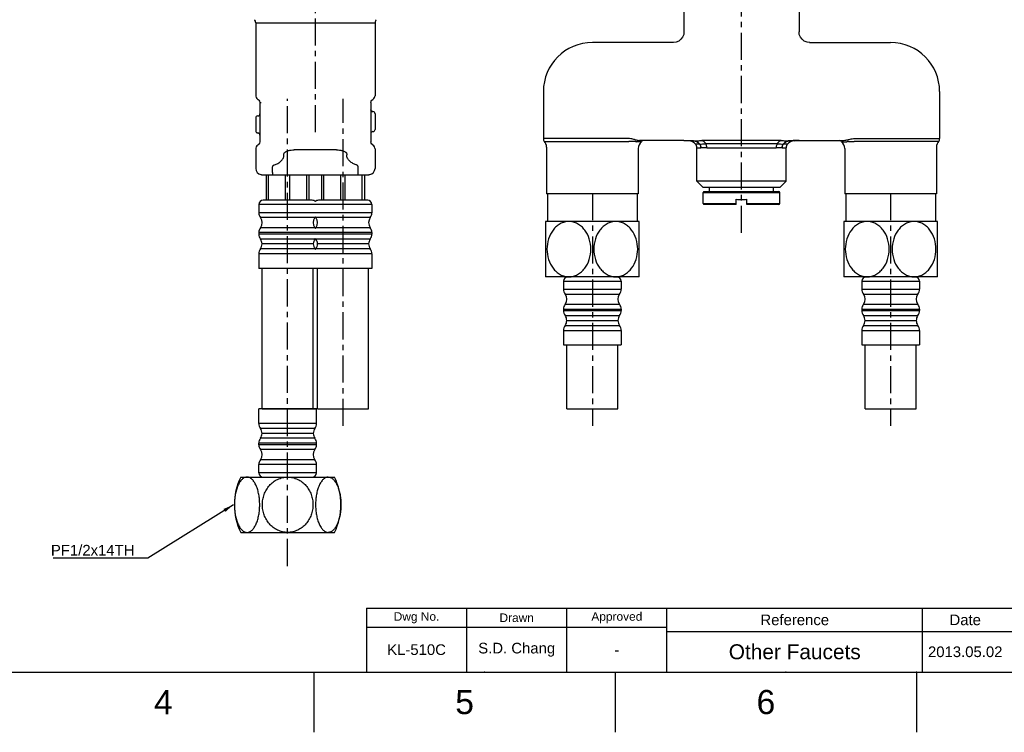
# Model space of a CAD drawing. Header units: millimetres. Extents: x 601 to 1195, y -13 to 407.
# Tile 9 of 18: x 829 to 1060, y -13 to 154. Entities that reach past the tile are written whole.
import ezdxf

# ---------------------------------------------------------------- set-up
doc = ezdxf.new("R2010")
doc.units = ezdxf.units.MM
doc.header["$LTSCALE"] = 0.1
doc.linetypes.add('CENTERX2', pattern=[101.6, 63.5, -12.7, 12.7, -12.7])
for name, color, linetype in [('CENTER', 1, 'CENTERX2'), ('DIM', 3, 'Continuous'), ('FORM', 7, 'Continuous'), ('TEXT', 2, 'Continuous')]:
    doc.layers.add(name, color=color, linetype=linetype)
doc.styles.get("Standard").update_dxf_attribs({"font": 'arial_0.ttf'})
doc.dimstyles.new('ISO-25', dxfattribs={"dimtxt": 2.5, "dimasz": 2.5, "dimexe": 1.25, "dimexo": 0.625, "dimtad": 1, "dimtxsty": 'Standard', "dimcen": 2.5, "dimadec": 0, "dimazin": 0, "dimtfac": 1, "dimtmove": 0, "dimatfit": 3, "dimfxl": 1, "dimarcsym": 0})

msp = doc.modelspace()

# ---------------------------------------------------------------- linework, layer by layer
for p, q in [((984.869, 159.96), (984.869, 151.157)), ((1011.869, 159.96), (1011.869, 151.157)), ((884.369, 153.329), (884.369, 136.176)), ((884.369, 153.329), (912.369, 153.329)), ((912.369, 153.329), (912.369, 136.175)), ((982.401, 148.66), (963.369, 148.66)), ((983, 148.741), (982.37, 148.66)), ((1014.338, 148.66), (1033.369, 148.66)), ((951.869, 137.16), (951.869, 126.128)), ((1044.869, 137.16), (1044.869, 126.128)), ((884.869, 135.326), (884.92, 135.294)), ((885.282, 134.868), (885.36, 134.596)), ((885.369, 134.611), (885.369, 125.309)), ((885.369, 134.611), (885.662, 134.611)), ((911.369, 134.611), (911.369, 125.309)), ((912.356, 136.033), (912.369, 136.193)), ((911.403, 132.779), (911.377, 132.871)), ((911.386, 132.83), (911.381, 132.857)), ((911.385, 132.834), (911.382, 132.853)), ((911.413, 132.755), (911.385, 132.834)), ((911.496, 132.627), (911.403, 132.779)), ((911.412, 132.758), (911.41, 132.761)), ((911.635, 132.518), (911.496, 132.627)), ((911.805, 132.464), (911.635, 132.518)), ((911.869, 132.46), (911.805, 132.464)), ((911.869, 132.46), (911.838, 132.459)), ((912.369, 131.96), (912.369, 128.259)), ((884.369, 130.946), (884.369, 127.96)), ((884.869, 127.46), (884.893, 127.459)), ((884.869, 127.46), (884.869, 127.46)), ((884.869, 127.46), (884.871, 127.46)), ((884.871, 127.46), (884.889, 127.46)), ((885.061, 127.422), (885.098, 127.405)), ((911.456, 125.052), (911.378, 125.324)), ((972.118, 126.128), (951.869, 126.128)), ((952.119, 125.467), (971.928, 125.467)), ((974.873, 125.377), (973.604, 125.377)), ((974.397, 125.66), (974.397, 125.66)), ((974.408, 125.66), (974.397, 125.66)), ((974.411, 125.66), (974.398, 125.663)), ((984.87, 125.66), (974.406, 125.66)), ((974.873, 125.377), (974.996, 125.493)), ((974.873, 125.377), (974.996, 125.493)), ((986.039, 125.619), (984.869, 125.66)), ((987.121, 125.619), (986.039, 125.619)), ((988.517, 124.82), (987.569, 124.82)), ((1007.65, 125.635), (989.087, 125.635)), ((1006.729, 124.878), (990.008, 124.878)), ((1009.169, 124.82), (1008.221, 124.82)), ((1010.699, 125.619), (1009.616, 125.619)), ((1010.699, 125.619), (1011.869, 125.66)), ((1011.867, 125.66), (1022.332, 125.66)), ((1021.864, 125.377), (1021.742, 125.493)), ((1021.864, 125.377), (1023.134, 125.377)), ((1022.326, 125.66), (1022.34, 125.663)), ((1022.33, 125.66), (1022.341, 125.66)), ((1022.341, 125.66), (1022.341, 125.66)), ((1024.619, 126.128), (1044.869, 126.128)), ((1044.619, 125.467), (1024.81, 125.467)), ((884.38, 123.878), (884.369, 123.727)), ((884.369, 123.744), (884.369, 119.134)), ((884.92, 124.626), (884.869, 124.594)), ((890.999, 122.288), (890.999, 122.486)), ((903.353, 123.485), (893.385, 123.485)), ((905.739, 122.486), (905.739, 122.288)), ((911.869, 124.594), (911.818, 124.626)), ((912.369, 123.727), (912.356, 123.887)), ((912.369, 123.744), (912.369, 119.134)), ((952.619, 124.144), (952.619, 113.16)), ((974.119, 123.813), (974.119, 113.16)), ((987.869, 116.16), (987.869, 123.92)), ((987.869, 123.92), (988.83, 123.92)), ((990.24, 123.978), (1006.497, 123.978)), ((1007.907, 123.92), (1008.869, 123.92)), ((1008.869, 116.16), (1008.869, 123.92)), ((1022.619, 123.813), (1022.619, 113.16)), ((1044.119, 124.144), (1044.119, 113.16)), ((888.344, 119.134), (888.344, 119.46)), ((908.394, 119.134), (908.394, 119.46)), ((886.178, 117.634), (910.566, 117.634)), ((886.869, 111.634), (886.869, 117.634)), ((887.385, 111.634), (887.385, 117.634)), ((891.353, 111.634), (891.353, 117.634)), ((892.385, 111.634), (892.385, 117.634)), ((896.353, 111.634), (896.353, 117.634)), ((896.869, 117.634), (896.869, 111.634)), ((899.869, 111.634), (899.869, 117.634)), ((900.385, 111.634), (900.385, 117.634)), ((904.353, 111.634), (904.353, 117.634)), ((905.385, 111.634), (905.385, 117.634)), ((909.353, 111.634), (909.353, 117.634)), ((909.869, 117.634), (909.869, 111.634)), ((989.369, 114.66), (987.869, 116.16)), ((1008.869, 116.16), (987.869, 116.16)), ((1007.369, 114.66), (1008.869, 116.16)), ((1007.369, 114.66), (989.369, 114.66)), ((989.369, 110.86), (989.369, 113.46)), ((989.369, 113.46), (1007.369, 113.46)), ((989.569, 113.66), (1007.169, 113.66)), ((990.869, 113.66), (990.869, 114.66)), ((1005.869, 113.66), (1005.869, 114.66)), ((1007.369, 110.86), (1007.369, 113.46)), ((897.65, 111.634), (886.088, 111.634)), ((910.65, 111.634), (899.088, 111.634)), ((974.119, 113.16), (952.619, 113.16)), ((952.869, 113.16), (952.869, 106.66)), ((973.869, 113.16), (973.869, 106.66)), ((997.119, 110.66), (997.119, 111.859)), ((999.619, 110.66), (999.619, 111.859)), ((1044.119, 113.16), (1022.619, 113.16)), ((1022.869, 113.16), (1022.869, 106.66)), ((1043.869, 113.16), (1043.869, 106.66)), ((885.101, 110.646), (885.101, 108.727)), ((911.637, 110.646), (885.101, 110.646)), ((911.637, 108.727), (885.101, 108.727)), ((911.637, 110.646), (911.637, 108.727)), ((989.369, 110.86), (997.119, 110.86)), ((997.119, 110.66), (989.569, 110.66)), ((999.619, 110.86), (1007.369, 110.86)), ((1007.169, 110.66), (999.619, 110.66)), ((898.253, 107.559), (885.485, 107.559)), ((911.253, 107.559), (898.485, 107.559)), ((952.369, 106.66), (952.369, 93.66)), ((974.369, 106.66), (952.369, 106.66)), ((974.369, 93.66), (974.369, 106.66)), ((1022.369, 106.66), (1022.369, 93.66)), ((1044.369, 106.66), (1022.369, 106.66)), ((1044.369, 93.66), (1044.369, 106.66)), ((885.101, 104.035), (885.101, 103.71)), ((911.637, 104.035), (885.101, 104.035)), ((898.253, 105.203), (885.485, 105.203)), ((911.253, 105.203), (898.485, 105.203)), ((911.637, 104.035), (911.637, 103.71)), ((911.637, 103.71), (885.101, 103.71)), ((898.253, 102.523), (885.485, 102.523)), ((911.253, 102.523), (898.485, 102.523)), ((898.253, 100.244), (885.485, 100.244)), ((897.869, 101.383), (885.869, 101.383)), ((911.253, 100.244), (898.485, 100.244)), ((910.869, 101.383), (898.869, 101.383)), ((885.101, 99.056), (885.101, 95.634)), ((911.637, 99.056), (885.101, 99.056)), ((911.637, 99.056), (911.637, 95.634)), ((911.637, 95.634), (885.101, 95.634)), ((885.869, 62.66), (885.869, 95.634)), ((897.869, 62.66), (897.869, 95.634)), ((898.869, 62.66), (898.869, 95.634)), ((910.869, 62.66), (910.869, 95.634)), ((974.369, 93.66), (952.369, 93.66)), ((956.601, 92.673), (956.601, 90.753)), ((956.601, 92.673), (970.137, 92.673)), ((970.137, 92.673), (970.137, 90.753)), ((1044.369, 93.66), (1022.369, 93.66)), ((1026.601, 92.673), (1026.601, 90.753)), ((1026.601, 92.673), (1040.137, 92.673)), ((1040.137, 92.673), (1040.137, 90.753)), ((956.601, 90.753), (970.137, 90.753)), ((1026.601, 90.753), (1040.137, 90.753)), ((956.985, 89.585), (969.753, 89.585)), ((1026.985, 89.585), (1039.753, 89.585)), ((956.601, 86.061), (956.601, 85.737)), ((956.601, 86.061), (970.137, 86.061)), ((956.601, 85.737), (970.137, 85.737)), ((956.985, 87.229), (969.753, 87.229)), ((970.137, 86.061), (970.137, 85.737)), ((1026.601, 86.061), (1026.601, 85.737)), ((1026.601, 86.061), (1040.137, 86.061)), ((1026.601, 85.737), (1040.137, 85.737)), ((1026.985, 87.229), (1039.753, 87.229)), ((1040.137, 86.061), (1040.137, 85.737)), ((956.985, 84.55), (969.753, 84.55)), ((957.368, 83.41), (969.369, 83.41)), ((1026.985, 84.55), (1039.753, 84.55)), ((1027.368, 83.41), (1039.369, 83.41)), ((956.601, 81.083), (956.601, 77.66)), ((956.601, 81.083), (970.137, 81.083)), ((956.985, 82.27), (969.753, 82.27)), ((970.137, 81.083), (970.137, 77.66)), ((1026.601, 81.083), (1040.137, 81.083)), ((1026.601, 81.083), (1026.601, 77.66)), ((1026.985, 82.27), (1039.753, 82.27)), ((1040.137, 81.083), (1040.137, 77.66)), ((956.601, 77.66), (970.137, 77.66)), ((957.369, 62.66), (957.369, 77.66)), ((969.369, 62.66), (969.369, 77.66)), ((1026.601, 77.66), (1040.137, 77.66)), ((1027.369, 62.66), (1027.369, 77.66)), ((1039.369, 62.66), (1039.369, 77.66)), ((898.637, 62.66), (885.101, 62.66)), ((885.101, 59.237), (885.101, 62.66)), ((885.869, 62.66), (898.637, 62.66)), ((898.637, 59.237), (898.637, 62.66)), ((898.869, 62.66), (910.869, 62.66)), ((957.369, 62.66), (969.369, 62.66)), ((1027.369, 62.66), (1039.369, 62.66)), ((898.637, 59.237), (885.101, 59.237)), ((898.253, 58.05), (885.485, 58.05)), ((898.253, 55.77), (885.485, 55.77)), ((897.869, 56.91), (885.869, 56.91)), ((898.637, 54.583), (885.101, 54.583)), ((885.101, 54.259), (885.101, 54.583)), ((898.637, 54.259), (885.101, 54.259)), ((898.637, 54.259), (898.637, 54.583)), ((898.253, 53.091), (885.485, 53.091)), ((898.637, 49.567), (885.101, 49.567)), ((885.101, 47.647), (885.101, 49.567)), ((898.253, 50.735), (885.485, 50.735)), ((898.637, 47.647), (898.637, 49.567)), ((880.869, 46.66), (902.869, 46.66)), ((898.637, 47.647), (885.101, 47.647)), ((880.869, 33.66), (902.869, 33.66)), ((615.21, 0.869), (1180.867, 0.869)), ((898.039, 0.869), (898.039, -13.272)), ((968.746, 0.869), (968.746, -13.272)), ((1039.453, 0.869), (1039.453, -13.272))]:
    msp.add_line(p, q)
for points in [[(984.869, 151.16), (984.803, 150.591), (984.557, 149.952), (984.17, 149.426), (983.653, 149.016), (983, 148.741)], [(1014.368, 148.66), (1013.749, 148.738), (1013.092, 149.012), (1012.571, 149.423), (1012.183, 149.949), (1011.936, 150.586), (1011.869, 151.159)], [(884.369, 136.193), (884.38, 136.042), (884.468, 135.757), (884.637, 135.511), (884.869, 135.326)], [(884.92, 135.294), (885.131, 135.107), (885.282, 134.868)], [(911.378, 134.596), (911.456, 134.868), (911.606, 135.107), (911.818, 135.294), (911.869, 135.326)], [(911.868, 135.326), (912.099, 135.509), (912.267, 135.752), (912.356, 136.033)], [(911.439, 132.705), (911.436, 132.71), (911.413, 132.755)], [(884.893, 127.459), (884.938, 127.455), (884.98, 127.447)], [(884.98, 127.447), (885.022, 127.436), (885.061, 127.422)], [(885.098, 127.405), (885.132, 127.385), (885.164, 127.363), (885.194, 127.34), (885.221, 127.315)], [(885.221, 127.315), (885.246, 127.288), (885.268, 127.262), (885.285, 127.236), (885.298, 127.216), (885.302, 127.209), (885.303, 127.209), (885.308, 127.198), (885.318, 127.181), (885.327, 127.161)], [(885.327, 127.161), (885.336, 127.138), (885.345, 127.114), (885.352, 127.088), (885.358, 127.062), (885.363, 127.034), (885.367, 127.006)], [(885.36, 125.324), (885.282, 125.052), (885.131, 124.813), (884.92, 124.626)], [(911.818, 124.626), (911.606, 124.813), (911.456, 125.052)], [(884.869, 124.594), (884.636, 124.408), (884.468, 124.162), (884.38, 123.878)], [(912.356, 123.887), (912.267, 124.168), (912.099, 124.411), (911.868, 124.594)]]:
    msp.add_lwpolyline(points)
for centre, radius, start, end in [((883.369, 153.329), 1, 0, 45), ((913.369, 153.329), 1, 135, 180), ((963.369, 137.16), 11.5, 90, 180), ((1033.369, 137.16), 11.5, 0, 90), ((884.869, 131.946), 0.5, 270, 0), ((911.869, 132.958), 0.5, 180.00067, 266.42964), ((911.869, 131.96), 0.5, 0, 89.60222), ((884.869, 130.946), 0.5, 90, 179.99885), ((884.869, 127.96), 0.5, 180, 269.74145), ((884.869, 126.961), 0.5, 0.00034, 87.67732), ((911.869, 127.259), 0.5, 90, 180), ((911.869, 128.259), 0.5, 270.00313, 359.99465), ((952.869, 126.128), 1, 180, 221.40962), ((952.869, 126.128), 1, 180, 221.40962), ((950.619, 124.144), 2, 0, 41.40962), ((970.488, 97.119), 28.441, 83.6859, 84.46616), ((996.123, 231.363), 107.91, 257.86161, 258.38532), ((976.119, 123.813), 2, 128.51196, 180), ((975.369, 125.16), 0.5, 90, 138.18969), ((975.369, 125.16), 0.5, 90, 138.18969), ((985.969, 123.62), 2, 36.8699, 88), ((987.317, 143.189), 17.571, 269.36109, 269.58269), ((986.369, 123.92), 1.5, 0, 36.8699), ((988.517, 128.469), 3.649, 269.9985, 270.67756), ((1008.221, 128.469), 3.649, 269.32244, 270.0015), ((1010.369, 123.92), 1.5, 143.1301, 180), ((1010.769, 123.62), 2, 92, 143.1301), ((1009.421, 143.189), 17.571, 270.41731, 270.63891), ((1021.369, 125.16), 0.5, 41.81031, 90), ((1020.619, 123.813), 2, 0, 51.48804), ((1000.615, 231.363), 107.91, 281.61468, 282.13839), ((1026.25, 97.119), 28.441, 95.53384, 96.3141), ((1046.119, 124.144), 2, 138.59038, 180), ((1043.869, 126.128), 1, 318.59038, 0), ((885.869, 119.134), 1.5, 180, 258.58866), ((910.869, 119.134), 1.5, 281.18061, 0), ((989.569, 113.46), 0.2, 90, 180), ((1007.169, 113.46), 0.2, 0, 90), ((886.088, 110.646), 0.987, 90, 180), ((897.65, 110.646), 0.987, 42.91571, 90), ((899.088, 110.646), 0.987, 90, 137.08429), ((910.65, 110.646), 0.987, 0, 90), ((998.369, 161.049), 49.205, 268.54423, 269.99991), ((998.369, 161.065), 49.221, 270.00033, 271.45554), ((887.098, 108.736), 1.998, 180.26928, 216.12652), ((909.639, 108.736), 1.998, 323.87348, 359.73072), ((989.569, 110.86), 0.2, 180, 270), ((1007.169, 110.86), 0.2, 270, 0), ((883.871, 106.381), 1.998, 323.87348, 36.12652), ((899.867, 106.381), 1.998, 143.87348, 216.12652), ((896.639, 108.736), 1.998, 323.87348, 330.30651), ((900.098, 108.736), 1.998, 209.69349, 216.12652), ((896.871, 106.381), 1.998, 323.87348, 36.12652), ((912.867, 106.381), 1.998, 143.87348, 216.12652), ((887.098, 104.025), 1.998, 143.87348, 179.73072), ((896.639, 104.025), 1.998, 29.69349, 36.12652), ((900.098, 104.025), 1.998, 143.87348, 150.30651), ((909.639, 104.025), 1.998, 0.26928, 36.12652), ((887.098, 103.701), 1.998, 179.73072, 216.12652), ((883.871, 101.345), 1.998, 1.09059, 36.12652), ((899.867, 101.345), 1.998, 143.87348, 178.90941), ((896.639, 103.701), 1.998, 323.87348, 330.32102), ((900.098, 103.701), 1.998, 209.67898, 216.12652), ((896.871, 101.345), 1.998, 1.09059, 36.12652), ((912.867, 101.345), 1.998, 143.87348, 178.90941), ((909.639, 103.701), 1.998, 323.87348, 0.26928), ((887.098, 99.066), 1.998, 143.87348, 180.26928), ((883.871, 101.421), 1.998, 323.87348, 358.90941), ((899.867, 101.421), 1.998, 181.09059, 216.12652), ((896.639, 99.066), 1.998, 29.67898, 36.12652), ((900.098, 99.066), 1.998, 143.87348, 150.32102), ((896.871, 101.421), 1.998, 323.87348, 358.90941), ((912.867, 101.421), 1.998, 181.09059, 216.12652), ((909.639, 99.066), 1.998, 359.73072, 36.12652), ((957.588, 92.673), 0.987, 90, 180), ((969.15, 92.673), 0.987, 0, 90), ((1027.588, 92.673), 0.987, 90, 180), ((1039.15, 92.673), 0.987, 0, 90), ((958.598, 90.763), 1.998, 180.26928, 216.12652), ((968.139, 90.763), 1.998, 323.87348, 359.73072), ((1028.598, 90.763), 1.998, 180.26928, 216.12652), ((1038.139, 90.763), 1.998, 323.87348, 359.73072), ((955.371, 88.407), 1.998, 323.87348, 36.12652), ((971.367, 88.407), 1.998, 143.87348, 216.12652), ((1025.371, 88.407), 1.998, 323.87348, 36.12652), ((1041.367, 88.407), 1.998, 143.87348, 216.12652), ((958.598, 86.052), 1.998, 143.87348, 179.73072), ((958.598, 85.727), 1.998, 179.73072, 216.12652), ((968.139, 86.052), 1.998, 0.26928, 36.12652), ((968.139, 85.727), 1.998, 323.87348, 0.26928), ((1028.598, 86.052), 1.998, 143.87348, 179.73072), ((1028.598, 85.727), 1.998, 179.73072, 216.12652), ((1038.139, 86.052), 1.998, 0.26928, 36.12652), ((1038.139, 85.727), 1.998, 323.87348, 0.26928), ((955.371, 83.372), 1.998, 1.09059, 36.12652), ((955.371, 83.448), 1.998, 323.87348, 358.90941), ((971.367, 83.372), 1.998, 143.87348, 178.90941), ((971.367, 83.448), 1.998, 181.09059, 216.12652), ((1025.371, 83.372), 1.998, 1.09059, 36.12652), ((1025.371, 83.448), 1.998, 323.87348, 358.90941), ((1041.367, 83.372), 1.998, 143.87348, 178.90941), ((1041.367, 83.448), 1.998, 181.09059, 216.12652), ((958.598, 81.092), 1.998, 143.87348, 180.26928), ((968.139, 81.092), 1.998, 359.73072, 36.12652), ((1028.598, 81.092), 1.998, 143.87348, 180.26928), ((1038.139, 81.092), 1.998, 359.73072, 36.12652), ((887.098, 59.228), 1.998, 179.73072, 216.12652), ((883.871, 56.872), 1.998, 1.09059, 36.12652), ((899.867, 56.872), 1.998, 143.87348, 178.90941), ((896.639, 59.228), 1.998, 323.87348, 0.26928), ((887.098, 54.593), 1.998, 143.87348, 180.26928), ((883.871, 56.948), 1.998, 323.87348, 358.90941), ((899.867, 56.948), 1.998, 181.09059, 216.12652), ((896.639, 54.593), 1.998, 359.73072, 36.12652), ((887.098, 54.268), 1.998, 180.26928, 216.12652), ((896.639, 54.268), 1.998, 323.87348, 359.73072), ((883.871, 51.913), 1.998, 323.87348, 36.12652), ((899.867, 51.913), 1.998, 143.87348, 216.12652), ((887.098, 49.557), 1.998, 143.87348, 179.73072), ((896.639, 49.557), 1.998, 0.26928, 36.12652), ((894.202, 40.16), 14.833, 154.01077, 205.98923), ((886.088, 47.647), 0.987, 180, 270), ((897.65, 47.647), 0.987, 270, 0), ((889.536, 40.16), 14.833, 334.01077, 25.98923)]:
    msp.add_arc(centre, radius, start, end)
for points, knots in [([(973.23, 125.428), (973.123, 125.438), (972.69, 125.467), (972.255, 125.468), (971.928, 125.467)], [0, 0, 0, 0, 0.2469466, 1, 1, 1, 1]), ([(973.432, 125.866), (973.322, 125.889), (972.884, 125.977), (972.444, 126.055), (972.118, 126.128)], [0, 0, 0, 0, 0.2520534, 1, 1, 1, 1]), ([(984.87, 125.66), (984.929, 125.658), (985.311, 125.649), (985.692, 125.643), (986.016, 125.638)], [0, 0, 0, 0, 0.1525942, 1, 1, 1, 1]), ([(986.016, 125.638), (986.096, 125.637), (986.464, 125.63), (986.833, 125.624), (987.121, 125.619)], [0, 0, 0, 0, 0.2170184, 1, 1, 1, 1]), ([(987.121, 125.619), (987.392, 125.609), (987.945, 125.447), (988.359, 125.052), (988.517, 124.82)], [0, 0, 0, 0, 0.4914731, 1, 1, 1, 1]), ([(987.189, 125.618), (987.499, 125.616), (988.131, 125.627), (988.764, 125.635), (989.087, 125.635)], [0, 0, 0, 0, 0.4893746, 1, 1, 1, 1]), ([(987.189, 125.618), (987.455, 125.605), (987.998, 125.44), (988.404, 125.049), (988.56, 124.821)], [0, 0, 0, 0, 0.4909671, 1, 1, 1, 1]), ([(988.517, 124.82), (988.606, 124.691), (988.744, 124.399), (988.791, 124.08), (988.791, 123.92)], [0, 0, 0, 0, 0.4959293, 1, 1, 1, 1]), ([(988.56, 124.821), (988.777, 124.826), (989.259, 124.859), (989.742, 124.876), (990.008, 124.878)], [0, 0, 0, 0, 0.4495231, 1, 1, 1, 1]), ([(988.56, 124.821), (988.649, 124.691), (988.787, 124.399), (988.834, 124.08), (988.834, 123.921)], [0, 0, 0, 0, 0.4958556, 1, 1, 1, 1]), ([(990.008, 124.878), (989.902, 125.061), (989.642, 125.384), (989.274, 125.585), (989.087, 125.635)], [0, 0, 0, 0, 0.5222518, 1, 1, 1, 1]), ([(990.24, 123.978), (990.24, 124.058), (990.221, 124.369), (990.124, 124.677), (990.008, 124.878)], [0, 0, 0, 0, 0.2573387, 1, 1, 1, 1]), ([(1006.729, 124.878), (1006.692, 124.812), (1006.555, 124.531), (1006.497, 124.214), (1006.497, 123.978)], [0, 0, 0, 0, 0.2424572, 1, 1, 1, 1]), ([(1007.65, 125.635), (1007.464, 125.585), (1007.095, 125.384), (1006.836, 125.061), (1006.729, 124.878)], [0, 0, 0, 0, 0.4777291, 1, 1, 1, 1]), ([(1006.729, 124.878), (1006.995, 124.877), (1007.478, 124.859), (1007.96, 124.826), (1008.177, 124.821)], [0, 0, 0, 0, 0.550518, 1, 1, 1, 1]), ([(1007.65, 125.635), (1007.974, 125.635), (1008.606, 125.627), (1009.239, 125.616), (1009.549, 125.618)], [0, 0, 0, 0, 0.5106254, 1, 1, 1, 1]), ([(1007.903, 123.921), (1007.904, 124.08), (1007.95, 124.399), (1008.089, 124.691), (1008.177, 124.821)], [0, 0, 0, 0, 0.5041325, 1, 1, 1, 1]), ([(1007.947, 123.92), (1007.947, 124.08), (1007.993, 124.399), (1008.132, 124.691), (1008.221, 124.82)], [0, 0, 0, 0, 0.5040587, 1, 1, 1, 1]), ([(1009.549, 125.618), (1009.282, 125.605), (1008.739, 125.44), (1008.333, 125.049), (1008.177, 124.821)], [0, 0, 0, 0, 0.4909673, 1, 1, 1, 1]), ([(1008.221, 124.82), (1008.379, 125.052), (1008.793, 125.447), (1009.346, 125.609), (1009.616, 125.619)], [0, 0, 0, 0, 0.5085001, 1, 1, 1, 1]), ([(1010.722, 125.638), (1010.642, 125.637), (1010.273, 125.63), (1009.905, 125.624), (1009.616, 125.619)], [0, 0, 0, 0, 0.217049, 1, 1, 1, 1]), ([(1011.867, 125.66), (1011.809, 125.658), (1011.427, 125.649), (1011.045, 125.643), (1010.722, 125.638)], [0, 0, 0, 0, 0.1525787, 1, 1, 1, 1]), ([(1023.305, 125.866), (1023.415, 125.889), (1023.853, 125.977), (1024.293, 126.055), (1024.619, 126.128)], [0, 0, 0, 0, 0.2520534, 1, 1, 1, 1]), ([(1023.508, 125.428), (1023.615, 125.438), (1024.048, 125.467), (1024.483, 125.468), (1024.81, 125.467)], [0, 0, 0, 0, 0.2469466, 1, 1, 1, 1]), ([(890.999, 122.486), (891.001, 122.547), (891.026, 122.668), (891.13, 122.818), (891.259, 122.94), (891.45, 123.072), (891.71, 123.198), (892.036, 123.308), (892.369, 123.388), (892.817, 123.46), (893.158, 123.483), (893.385, 123.485)], [0, 0, 0, 0, 0.0660939, 0.1310185, 0.19482, 0.257901, 0.3827468, 0.5067972, 0.630403, 0.7537556, 1, 1, 1, 1]), ([(903.353, 123.485), (903.58, 123.483), (903.92, 123.46), (904.369, 123.388), (904.702, 123.308), (905.027, 123.198), (905.287, 123.072), (905.478, 122.94), (905.607, 122.819), (905.711, 122.669), (905.736, 122.547), (905.739, 122.486)], [0, 0, 0, 0, 0.2462301, 0.369579, 0.4931769, 0.6172109, 0.7420423, 0.80511, 0.8689213, 0.9338502, 1, 1, 1, 1]), ([(990.24, 123.978), (990.105, 123.976), (989.846, 123.972), (989.476, 123.953), (989.141, 123.932), (988.93, 123.924), (988.83, 123.92)], [0, 0, 0, 0, 0.287508, 0.5507987, 0.7886902, 1, 1, 1, 1]), ([(1007.907, 123.92), (1007.808, 123.924), (1007.597, 123.932), (1007.262, 123.953), (1006.892, 123.972), (1006.632, 123.976), (1006.497, 123.978)], [0, 0, 0, 0, 0.2113078, 0.4491987, 0.7124899, 1, 1, 1, 1]), ([(888.786, 119.972), (889.058, 120.056), (889.59, 120.27), (890.303, 120.756), (890.848, 121.431), (891.003, 122.005), (890.999, 122.288)], [0, 0, 0, 0, 0.2505791, 0.5009692, 0.7508683, 1, 1, 1, 1]), ([(907.952, 119.972), (907.68, 120.056), (907.148, 120.27), (906.435, 120.756), (905.89, 121.431), (905.735, 122.005), (905.739, 122.288)], [0, 0, 0, 0, 0.2505791, 0.5009692, 0.7508683, 1, 1, 1, 1]), ([(888.344, 119.46), (888.344, 119.52), (888.369, 119.641), (888.472, 119.794), (888.616, 119.907), (888.728, 119.954), (888.786, 119.972)], [0, 0, 0, 0, 0.2496994, 0.4996404, 0.7497397, 1, 1, 1, 1]), ([(888.369, 117.634), (888.366, 117.634), (888.365, 117.648), (888.363, 117.666), (888.362, 117.703), (888.359, 117.752), (888.357, 117.815), (888.354, 117.923), (888.351, 118.086), (888.348, 118.311), (888.345, 118.567), (888.344, 118.845), (888.344, 119.036), (888.344, 119.134)], [0, 0, 0, 0, 0.005388, 0.0198043, 0.0436238, 0.0766972, 0.1186508, 0.1690888, 0.2933685, 0.4448172, 0.6175479, 0.8051038, 1, 1, 1, 1]), ([(908.394, 119.46), (908.394, 119.52), (908.368, 119.641), (908.265, 119.794), (908.121, 119.907), (908.009, 119.954), (907.952, 119.972)], [0, 0, 0, 0, 0.2496994, 0.4996404, 0.7497397, 1, 1, 1, 1]), ([(908.369, 117.634), (908.372, 117.634), (908.373, 117.648), (908.375, 117.666), (908.376, 117.703), (908.379, 117.752), (908.381, 117.815), (908.384, 117.923), (908.387, 118.086), (908.39, 118.311), (908.392, 118.567), (908.393, 118.845), (908.394, 119.036), (908.394, 119.134)], [0, 0, 0, 0, 0.005388, 0.0198043, 0.0436238, 0.0766972, 0.1186508, 0.1690888, 0.2933685, 0.4448172, 0.6175479, 0.8051038, 1, 1, 1, 1]), ([(885.572, 117.663), (885.573, 117.664), (885.576, 117.662), (885.583, 117.663), (885.595, 117.661), (885.611, 117.66), (885.632, 117.658), (885.669, 117.655), (885.727, 117.65), (885.812, 117.645), (885.916, 117.639), (886.04, 117.635), (886.13, 117.634), (886.178, 117.634)], [0, 0, 0, 0, 0.0038183, 0.015284, 0.0344141, 0.0612257, 0.0957363, 0.1379633, 0.2457252, 0.3850473, 0.5565568, 0.7611283, 1, 1, 1, 1]), ([(910.566, 117.634), (910.654, 117.634), (910.803, 117.638), (910.989, 117.647), (911.099, 117.658), (911.148, 117.66), (911.16, 117.662)], [0, 0, 0, 0, 0.4433525, 0.754212, 0.9387533, 1, 1, 1, 1]), ([(957.869, 106.66), (957.516, 106.66), (956.803, 106.565), (955.796, 106.152), (954.891, 105.502), (953.855, 104.366), (952.963, 102.565), (952.607, 100.16), (952.963, 97.755), (953.855, 95.954), (954.891, 94.818), (955.796, 94.168), (956.803, 93.755), (957.516, 93.66), (957.869, 93.66)], [0, 0, 0, 0, 0.0578575, 0.1166342, 0.176962, 0.2390682, 0.3675774, 0.4999999, 0.6324225, 0.7609319, 0.823038, 0.8833658, 0.9421426, 1, 1, 1, 1]), ([(957.869, 93.66), (958.221, 93.66), (958.935, 93.755), (959.942, 94.168), (960.846, 94.818), (961.883, 95.954), (962.775, 97.755), (963.13, 100.16), (962.775, 102.565), (961.883, 104.366), (960.846, 105.502), (959.942, 106.152), (958.935, 106.565), (958.221, 106.66), (957.869, 106.66)], [0, 0, 0, 0, 0.0578575, 0.1166342, 0.176962, 0.2390681, 0.3675776, 0.5000002, 0.6324227, 0.7609318, 0.823038, 0.8833658, 0.9421425, 1, 1, 1, 1]), ([(968.869, 106.66), (968.516, 106.66), (967.803, 106.565), (966.796, 106.152), (965.891, 105.502), (964.855, 104.366), (963.963, 102.565), (963.607, 100.16), (963.963, 97.755), (964.855, 95.954), (965.891, 94.818), (966.796, 94.168), (967.803, 93.755), (968.516, 93.66), (968.869, 93.66)], [0, 0, 0, 0, 0.0578573, 0.1166338, 0.1769616, 0.2390677, 0.3675775, 0.5000002, 0.6324227, 0.7609323, 0.8230384, 0.8833662, 0.9421427, 1, 1, 1, 1]), ([(968.869, 93.66), (969.221, 93.66), (969.935, 93.755), (970.942, 94.168), (971.846, 94.818), (972.883, 95.954), (973.775, 97.755), (974.13, 100.16), (973.775, 102.565), (972.883, 104.366), (971.846, 105.502), (970.942, 106.152), (969.935, 106.565), (969.221, 106.66), (968.869, 106.66)], [0, 0, 0, 0, 0.0578574, 0.1166341, 0.176962, 0.2390681, 0.3675776, 0.5000001, 0.6324227, 0.760932, 0.8230381, 0.8833659, 0.9421426, 1, 1, 1, 1]), ([(1027.869, 106.66), (1027.516, 106.66), (1026.803, 106.565), (1025.796, 106.152), (1024.891, 105.502), (1023.855, 104.366), (1022.963, 102.565), (1022.607, 100.16), (1022.963, 97.755), (1023.855, 95.954), (1024.891, 94.818), (1025.796, 94.168), (1026.803, 93.755), (1027.516, 93.66), (1027.869, 93.66)], [0, 0, 0, 0, 0.0578575, 0.1166342, 0.176962, 0.2390682, 0.3675774, 0.4999999, 0.6324225, 0.7609319, 0.823038, 0.8833658, 0.9421426, 1, 1, 1, 1]), ([(1027.869, 93.66), (1028.221, 93.66), (1028.935, 93.755), (1029.942, 94.168), (1030.846, 94.818), (1031.883, 95.954), (1032.775, 97.755), (1033.13, 100.16), (1032.775, 102.565), (1031.883, 104.366), (1030.846, 105.502), (1029.942, 106.152), (1028.935, 106.565), (1028.221, 106.66), (1027.869, 106.66)], [0, 0, 0, 0, 0.0578575, 0.1166342, 0.176962, 0.2390681, 0.3675776, 0.5000002, 0.6324227, 0.7609318, 0.823038, 0.8833658, 0.9421425, 1, 1, 1, 1]), ([(1038.869, 106.66), (1038.516, 106.66), (1037.803, 106.565), (1036.796, 106.152), (1035.891, 105.502), (1034.855, 104.366), (1033.963, 102.565), (1033.607, 100.16), (1033.963, 97.755), (1034.855, 95.954), (1035.891, 94.818), (1036.796, 94.168), (1037.803, 93.755), (1038.516, 93.66), (1038.869, 93.66)], [0, 0, 0, 0, 0.0578573, 0.1166338, 0.1769616, 0.2390677, 0.3675775, 0.5000002, 0.6324227, 0.7609323, 0.8230384, 0.8833662, 0.9421427, 1, 1, 1, 1]), ([(1038.869, 93.66), (1039.221, 93.66), (1039.935, 93.755), (1040.942, 94.168), (1041.846, 94.818), (1042.883, 95.954), (1043.775, 97.755), (1044.13, 100.16), (1043.775, 102.565), (1042.883, 104.366), (1041.846, 105.502), (1040.942, 106.152), (1039.935, 106.565), (1039.221, 106.66), (1038.869, 106.66)], [0, 0, 0, 0, 0.0578574, 0.1166341, 0.176962, 0.2390681, 0.3675776, 0.5000001, 0.6324227, 0.760932, 0.8230381, 0.8833659, 0.9421426, 1, 1, 1, 1]), ([(882.343, 46.66), (882.24, 46.66), (882.032, 46.636), (881.726, 46.529), (881.431, 46.355), (881.04, 46.026), (880.597, 45.46), (880.164, 44.622), (879.816, 43.635), (879.563, 42.538), (879.408, 41.367), (879.357, 40.16), (879.408, 38.953), (879.563, 37.782), (879.816, 36.685), (880.164, 35.698), (880.597, 34.86), (881.04, 34.294), (881.431, 33.965), (881.726, 33.791), (882.032, 33.684), (882.24, 33.66), (882.343, 33.66)], [0, 0, 0, 0, 0.0199371, 0.0406218, 0.0626505, 0.0864449, 0.1399659, 0.2014769, 0.2698859, 0.3436124, 0.4209116, 0.5000002, 0.5790888, 0.656388, 0.7301141, 0.798523, 0.8600341, 0.9135551, 0.9373495, 0.9593782, 0.9800629, 1, 1, 1, 1]), ([(882.343, 33.66), (882.445, 33.66), (882.654, 33.684), (882.959, 33.791), (883.254, 33.965), (883.645, 34.294), (884.088, 34.86), (884.521, 35.698), (884.869, 36.685), (885.122, 37.782), (885.277, 38.953), (885.329, 40.16), (885.277, 41.367), (885.122, 42.538), (884.869, 43.635), (884.521, 44.622), (884.088, 45.46), (883.645, 46.026), (883.254, 46.355), (882.959, 46.529), (882.654, 46.636), (882.445, 46.66), (882.343, 46.66)], [0, 0, 0, 0, 0.0199371, 0.0406218, 0.0626505, 0.0864449, 0.1399659, 0.2014769, 0.2698859, 0.3436122, 0.4209113, 0.4999999, 0.5790885, 0.6563877, 0.7301141, 0.7985231, 0.8600342, 0.9135551, 0.9373495, 0.9593782, 0.9800629, 1, 1, 1, 1]), ([(891.869, 33.66), (891.463, 33.66), (890.647, 33.753), (889.489, 34.162), (888.445, 34.807), (887.553, 35.649), (886.838, 36.646), (886.318, 37.756), (886.002, 38.94), (885.896, 40.161), (886.003, 41.382), (886.319, 42.566), (886.839, 43.676), (887.554, 44.672), (888.446, 45.514), (889.49, 46.159), (890.648, 46.567), (891.463, 46.66), (891.869, 46.66)], [0, 0, 0, 0, 0.0624821, 0.1249653, 0.1874567, 0.2499591, 0.3124736, 0.3749978, 0.4375305, 0.5000658, 0.5626001, 0.6251308, 0.6876516, 0.7501581, 0.812643, 0.8751052, 0.9375556, 1, 1, 1, 1]), ([(891.869, 46.66), (892.275, 46.66), (893.09, 46.567), (894.248, 46.159), (895.292, 45.514), (896.184, 44.672), (896.899, 43.676), (897.419, 42.566), (897.735, 41.381), (897.841, 40.16), (897.735, 38.939), (897.419, 37.754), (896.899, 36.644), (896.184, 35.648), (895.292, 34.806), (894.248, 34.161), (893.09, 33.753), (892.275, 33.66), (891.869, 33.66)], [0, 0, 0, 0, 0.0624537, 0.1249133, 0.1873842, 0.2498759, 0.31239, 0.3749187, 0.4374571, 0.5, 0.5625429, 0.6250813, 0.68761, 0.7501241, 0.8126158, 0.8750866, 0.9375463, 1, 1, 1, 1]), ([(901.396, 46.66), (901.293, 46.66), (901.085, 46.636), (900.78, 46.529), (900.484, 46.355), (900.093, 46.027), (899.65, 45.461), (899.217, 44.623), (898.869, 43.636), (898.615, 42.538), (898.461, 41.368), (898.409, 40.161), (898.461, 38.953), (898.615, 37.783), (898.869, 36.685), (899.217, 35.698), (899.65, 34.86), (900.092, 34.294), (900.484, 33.965), (900.779, 33.791), (901.084, 33.684), (901.293, 33.66), (901.395, 33.66)], [0, 0, 0, 0, 0.0199372, 0.0406207, 0.0626471, 0.0864389, 0.1399547, 0.2014617, 0.2698683, 0.3435936, 0.4208928, 0.4999826, 0.5790732, 0.6563748, 0.7301041, 0.7985161, 0.8600298, 0.9135529, 0.9373481, 0.9593774, 0.9800626, 1, 1, 1, 1]), ([(901.396, 46.66), (901.498, 46.66), (901.707, 46.636), (902.012, 46.529), (902.307, 46.354), (902.698, 46.026), (903.141, 45.46), (903.574, 44.622), (903.921, 43.635), (904.175, 42.537), (904.329, 41.367), (904.381, 40.16), (904.329, 38.953), (904.175, 37.783), (903.921, 36.685), (903.574, 35.698), (903.14, 34.86), (902.698, 34.293), (902.306, 33.965), (902.011, 33.791), (901.706, 33.684), (901.497, 33.66), (901.395, 33.66)], [0, 0, 0, 0, 0.0199393, 0.0406241, 0.0626546, 0.0864515, 0.1399785, 0.2014947, 0.2699018, 0.3436185, 0.4209047, 0.4999787, 0.579053, 0.6563431, 0.7300705, 0.7984947, 0.8600235, 0.9135546, 0.9373508, 0.9593799, 0.9800624, 1, 1, 1, 1])]:
    msp.add_open_spline(points, degree=3, knots=knots)
for points in [[(973.604, 125.377), (973.608, 125.381), (973.612, 125.384), (973.615, 125.388)], [(1023.134, 125.377), (1023.13, 125.381), (1023.126, 125.384), (1023.123, 125.388)]]:
    msp.add_open_spline(points, degree=3)
for p in [(938.039, 0.869), (1008.746, 0.869), (1039.453, 0.869)]:
    msp.add_point(p)
at = {"layer": 'CENTER'}
for p, q in [((998.369, 103.993), (998.369, 331.104)), ((898.369, 127.653), (898.369, 245.289)), ((891.869, 25.774), (891.869, 135.489)), ((904.869, 58.66), (904.869, 135.482)), ((963.369, 113.327), (963.369, 58.66)), ((1033.369, 113.327), (1033.369, 58.66))]:
    msp.add_line(p, q, dxfattribs=at)
at = {"layer": 'FORM'}
for p, q in [((910.367, 15.869), (1180.867, 15.869)), ((910.367, 15.869), (910.367, 0.869)), ((933.867, 15.869), (933.867, 0.869)), ((957.367, 0.869), (957.367, 15.869)), ((980.867, 0.869), (980.867, 15.869)), ((1040.867, 0.869), (1040.867, 15.869)), ((1040.867, 0.869), (1040.867, 15.869)), ((1040.867, 0.869), (1040.867, 15.869)), ((980.867, 11.369), (910.367, 11.369)), ((980.867, 10.369), (1120.867, 10.369))]:
    msp.add_line(p, q, dxfattribs=at)
at = {"layer": 'TEXT'}
msp.add_point((957.367, 11.369), dxfattribs=at)

# ---------------------------------------------------------------- texts
at = {"char_height": 5.657, "attachment_point": 5}
for s, insert in [('4', (862.685, -6.202)), ('5', (933.392, -6.202)), ('6', (1004.099, -6.202))]:
    msp.add_mtext_dynamic_manual_height_columns(s, width=50, gutter_width=12.5, heights=[0], dxfattribs=dict(at, insert=insert))
at = {"layer": 'DIM', "insert": (855.913, 28.203), "char_height": 2.5, "attachment_point": 9}
msp.add_mtext('PF1/2x14TH', dxfattribs=at)
at = {"layer": 'TEXT', "attachment_point": 5}
for s, width, insert, char_height in [('Dwg No.', 23.5, (922.117, 13.619), 2), ('Drawn', 23.5, (945.617, 13.619), 2), ('Approved', 23.5, (969.117, 13.619), 2), ('Reference', 60, (1010.867, 13.119), 2.5), ('Date', 20, (1050.867, 13.119), 2.5), ('KL-510C', 23.5, (922.117, 6.119), 2.5), ('S.D. Chang', 23.5, (945.617, 6.119), 2.5), ('Other Faucets', 60, (1010.867, 5.619), 3.5), ('-', 23.5, (969.117, 6.119), 2.5), ('2013.05.02', 20, (1050.867, 5.619), 2.5)]:
    msp.add_mtext_dynamic_manual_height_columns(s, width=width, gutter_width=12.5, heights=[0], dxfattribs=dict(at, insert=insert, char_height=char_height))

# ---------------------------------------------------------------- leaders
at = {"layer": 'DIM', "annotation_type": 0, "has_hookline": 1, "hookline_direction": 1, "text_width": 19.054}
msp.add_leader([(879.136, 40.139), (859.038, 27.578), (856.538, 27.578)], dimstyle='ISO-25', dxfattribs=at)

doc.saveas('drawing.dxf')
